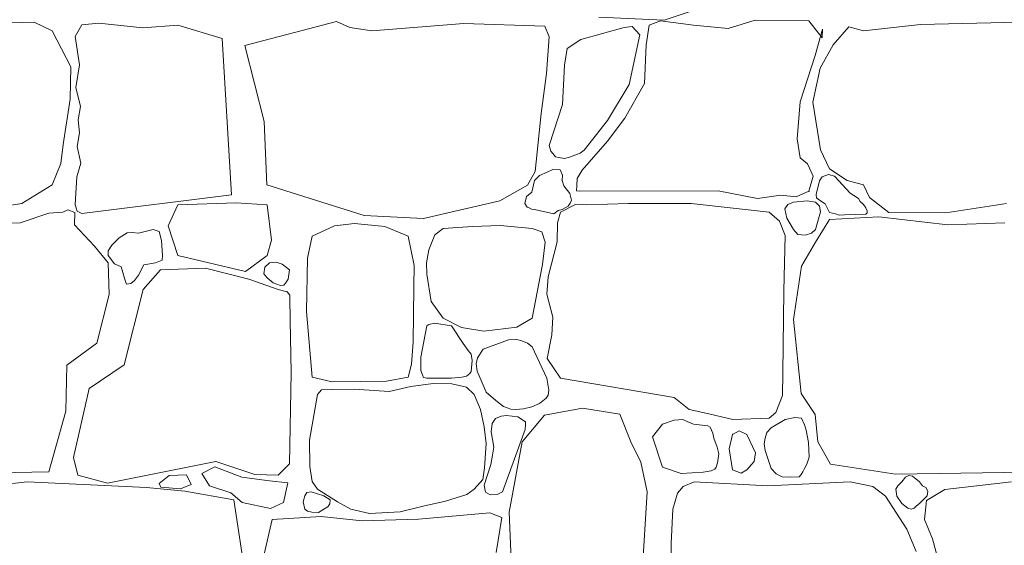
# Model space of a CAD drawing. Header units: millimetres. Extents: x 16408 to 141596, y -21057 to 26364.
# Tile 137 of 144: x 87094 to 87994, y -4937 to -4457. Entities that reach past the tile are written whole.
import ezdxf

# ---------------------------------------------------------------- set-up
doc = ezdxf.new("R2010")
doc.units = ezdxf.units.MM
doc.header["$MEASUREMENT"] = 0
doc.linetypes.add('Wipeout_Contour', pattern=[1000, 0, -1000])
doc.layers.add('_elementy3d', color=7, linetype='Continuous')
doc.layers.add('_elementy3d_Nr_pióra__101', color=7, linetype='Continuous', lineweight=5, true_color=0xb2b2b2)

# ---------------------------------------------------------------- blocks, each defined once
blk = doc.blocks.new('*X4')
at = {"layer": '_elementy3d_Nr_pióra__101', "color": 253, "linetype": 'Continuous', "lineweight": 5, "true_color": 0xb2b2b2}
for p, q in [((87683.36, -4456.98), (87623.42, -4454.5)), ((87713.33, -4447.07), (87683.36, -4456.98)), ((87107.32, -4458.96), (87017.66, -4461.19)), ((87123.92, -4466.89), (87107.32, -4458.96)), ((87150.91, -4461.44), (87144.9, -4471.92)), ((87166.51, -4459.89), (87150.91, -4461.44)), ((87206.89, -4464.16), (87166.51, -4459.89)), ((87238.59, -4461.69), (87206.89, -4464.16)), ((87279.15, -4473.82), (87238.59, -4461.69)), ((87300, -4480.1), (87383.91, -4458.22)), ((87383.91, -4458.22), (87396.05, -4463.92)), ((87396.05, -4463.92), (87416.07, -4466.89)), ((87416.07, -4466.89), (87500.03, -4460.2)), ((87500.03, -4460.2), (87574.09, -4462.43)), ((87574.09, -4462.43), (87578.05, -4472.34)), ((87646.7, -4463.92), (87607.05, -4474.64)), ((87654.13, -4462.93), (87646.7, -4463.92)), ((87661.17, -4470.35), (87654.13, -4462.93)), ((87669.49, -4461.69), (87666.76, -4479.77)), ((87679.89, -4457.72), (87669.49, -4461.69)), ((87710.11, -4461.69), (87679.89, -4457.72)), ((87741.81, -4464.66), (87710.11, -4461.69)), ((87766.58, -4456.98), (87741.81, -4464.66)), ((87815.62, -4457.72), (87766.58, -4456.98)), ((87827.75, -4473.33), (87815.62, -4457.72)), ((87852.03, -4463.17), (87837.66, -4479.52)), ((87865.4, -4466.89), (87852.03, -4463.17)), ((87917.66, -4461.19), (87865.4, -4466.89)), ((88007.32, -4458.96), (87917.66, -4461.19)), ((87141.01, -4499.58), (87123.92, -4466.89)), ((87144.9, -4471.92), (87148.91, -4497.96)), ((87578.05, -4472.34), (87575.82, -4505.77)), ((87651.41, -4515.93), (87661.17, -4470.35)), ((87821.32, -4489.43), (87828, -4465.4)), ((87828, -4465.4), (87827.75, -4473.33)), ((87287.76, -4616.49), (87279.15, -4473.82)), ((87317.67, -4549.5), (87300, -4480.1)), ((87607.05, -4474.64), (87594.69, -4482.99)), ((87666.76, -4479.77), (87665.28, -4514.94)), ((87837.66, -4479.52), (87825.77, -4501.07)), ((87594.69, -4482.99), (87592.21, -4498.1)), ((87807.69, -4531.53), (87821.32, -4489.43)), ((87140.26, -4529.3), (87141.01, -4499.58)), ((87148.91, -4497.96), (87145.63, -4518.51)), ((87592.21, -4498.1), (87590.23, -4534.01)), ((87575.82, -4505.77), (87570.87, -4542.43)), ((87825.77, -4501.07), (87819.09, -4532.03)), ((87631.35, -4548.87), (87651.41, -4515.93)), ((87665.28, -4514.94), (87647.2, -4546.64)), ((87145.63, -4518.51), (87149.64, -4536.03)), ((87133.82, -4570.67), (87140.26, -4529.3)), ((87590.23, -4534.01), (87578.24, -4571.42)), ((87804.72, -4565.46), (87807.69, -4531.53)), ((87819.09, -4532.03), (87826.02, -4575.37)), ((87149.64, -4536.03), (87147.68, -4548.14)), ((87570.87, -4542.43), (87565.22, -4595.43)), ((87147.68, -4548.14), (87148.82, -4560.02)), ((87319.98, -4607.55), (87317.67, -4549.5)), ((87610.29, -4575.87), (87631.35, -4548.87)), ((87647.2, -4546.64), (87631.35, -4567.45)), ((87148.82, -4560.02), (87146.61, -4572.46)), ((87131.84, -4588), (87133.82, -4570.67)), ((87578.24, -4571.42), (87579.53, -4576.74)), ((87631.35, -4567.45), (87608.31, -4594.2)), ((87807.45, -4582.8), (87804.72, -4565.46)), ((87146.61, -4572.46), (87149.97, -4587.69)), ((87579.53, -4576.74), (87581.56, -4578.84)), ((87581.56, -4578.84), (87583.81, -4581.84)), ((87596.67, -4582.06), (87606.44, -4578.67)), ((87606.44, -4578.67), (87610.29, -4575.87)), ((87826.02, -4575.37), (87834.44, -4592.71)), ((87123.92, -4607.32), (87131.84, -4588)), ((87149.97, -4587.69), (87146.53, -4600.05)), ((87583.81, -4581.84), (87586.63, -4582.38)), ((87586.63, -4582.38), (87592.15, -4583.42)), ((87592.15, -4583.42), (87596.67, -4582.06)), ((87814.38, -4588.25), (87807.45, -4582.8)), ((87819.58, -4599.64), (87814.38, -4588.25)), ((87565.22, -4595.43), (87558.48, -4607.82)), ((87569.34, -4598.98), (87564.67, -4603.36)), ((87576.44, -4595.81), (87569.34, -4598.98)), ((87581.65, -4593.57), (87576.44, -4595.81)), ((87588.25, -4593.7), (87581.65, -4593.57)), ((87590.34, -4598.59), (87588.25, -4593.7)), ((87589.98, -4603.36), (87590.34, -4598.59)), ((87608.31, -4594.2), (87603.85, -4601.72)), ((87833.63, -4598.01), (87827.59, -4600.15)), ((87838.86, -4599.61), (87833.63, -4598.01)), ((87834.44, -4592.71), (87850.54, -4603.36)), ((87096.18, -4624.41), (87123.92, -4607.32)), ((87146.53, -4600.05), (87145.47, -4615.2)), ((87408.93, -4635.51), (87319.98, -4607.55)), ((87558.48, -4607.82), (87532.97, -4621.94)), ((87564.67, -4603.36), (87562.19, -4614.19)), ((87591.69, -4608.29), (87589.98, -4603.36)), ((87603.85, -4601.72), (87603.31, -4608.01)), ((87815.62, -4613.27), (87819.58, -4599.64)), ((87825.37, -4603.88), (87822.25, -4616.22)), ((87827.59, -4600.15), (87825.37, -4603.88)), ((87853.41, -4614.94), (87838.86, -4599.61)), ((87850.54, -4603.36), (87865.4, -4607.32)), ((87865.4, -4607.32), (87871.1, -4618.96)), ((87145.47, -4615.2), (87144.9, -4625.84)), ((87150.91, -4633.58), (87287.76, -4616.49)), ((87562.19, -4614.19), (87557.48, -4618.02)), ((87596.92, -4615.25), (87591.69, -4608.29)), ((87598.45, -4621.45), (87596.92, -4615.25)), ((87603.31, -4608.01), (87603.24, -4612.88)), ((87603.24, -4612.88), (87605.83, -4613.27)), ((87605.83, -4613.27), (87732.65, -4613.02)), ((87732.65, -4613.02), (87768.56, -4619.95)), ((87768.56, -4619.95), (87789.86, -4616.98)), ((87789.86, -4616.98), (87803.98, -4618.47)), ((87803.98, -4618.47), (87815.62, -4613.27)), ((87822.25, -4616.22), (87822.4, -4619.26)), ((87856.49, -4617.23), (87853.41, -4614.94)), ((87040.7, -4633.08), (87096.18, -4624.41)), ((87144.9, -4625.84), (87146.61, -4631.41)), ((87238.59, -4625.84), (87229.99, -4644.81)), ((87291.95, -4623.81), (87238.59, -4625.84)), ((87320.33, -4625.84), (87291.95, -4623.81)), ((87324.36, -4658.03), (87320.33, -4625.84)), ((87532.97, -4621.94), (87463.17, -4638.19)), ((87557.48, -4618.02), (87556.05, -4624.66)), ((87556.05, -4624.66), (87558.02, -4627.82)), ((87602.12, -4625.47), (87588.5, -4632.34)), ((87595.51, -4626.9), (87597.25, -4624.31)), ((87597.25, -4624.31), (87598.45, -4621.45)), ((87608.99, -4625.08), (87602.12, -4625.47)), ((87612.27, -4625.65), (87608.99, -4625.08)), ((87650.66, -4624.66), (87612.27, -4625.65)), ((87707.88, -4624.41), (87650.66, -4624.66)), ((87779.21, -4632.34), (87707.88, -4624.41)), ((87796.37, -4625.46), (87793.6, -4629.44)), ((87801.5, -4623.42), (87796.37, -4625.46)), ((87814.1, -4622.11), (87801.5, -4623.42)), ((87821.57, -4623.42), (87814.1, -4622.11)), ((87825.16, -4626.8), (87821.57, -4623.42)), ((87822.4, -4619.26), (87824.32, -4620.98)), ((87824.32, -4620.98), (87830.4, -4624.67)), ((87830.4, -4624.67), (87834.3, -4632.67)), ((87860.83, -4619.97), (87856.49, -4617.23)), ((87862.34, -4622.74), (87860.83, -4619.97)), ((87865.44, -4625.38), (87862.34, -4622.74)), ((87867.66, -4628.56), (87865.44, -4625.38)), ((87871.1, -4618.96), (87888.68, -4632.59)), ((87940.7, -4633.08), (87996.18, -4624.41)), ((87120.7, -4633.33), (87094.69, -4642.24)), ((87133.76, -4632.47), (87120.7, -4633.33)), ((87138.18, -4630.18), (87133.76, -4632.47)), ((87144.57, -4632.88), (87138.18, -4630.18)), ((87144.23, -4643.98), (87144.57, -4632.88)), ((87146.61, -4631.41), (87150.91, -4633.58)), ((87558.02, -4627.82), (87559.33, -4628.25)), ((87559.33, -4628.25), (87562, -4629.6)), ((87562, -4629.6), (87564.67, -4629.86)), ((87564.67, -4629.86), (87582.46, -4633.81)), ((87582.46, -4633.81), (87586.44, -4630.91)), ((87588.5, -4632.34), (87585.63, -4642.28)), ((87586.44, -4630.91), (87589.98, -4629.86)), ((87589.98, -4629.86), (87595.51, -4626.9)), ((87788.75, -4640.78), (87779.21, -4632.34)), ((87793.6, -4629.44), (87795.36, -4637.91)), ((87821.57, -4648.19), (87826.08, -4632.21)), ((87826.08, -4632.21), (87825.16, -4626.8)), ((87834.3, -4632.67), (87839.87, -4633.84)), ((87839.87, -4633.84), (87843.23, -4635.19)), ((87843.23, -4635.19), (87848.13, -4634.89)), ((87848.13, -4634.89), (87867.54, -4634.35)), ((87867.54, -4634.35), (87868.96, -4633.17)), ((87868.92, -4631.25), (87867.66, -4628.56)), ((87868.96, -4633.17), (87868.92, -4631.25)), ((87888.68, -4632.59), (87940.7, -4633.08)), ((87094.69, -4642.24), (87042.43, -4643.98)), ((87162.55, -4663.55), (87144.23, -4643.98)), ((87400.24, -4642.74), (87382, -4644.84)), ((87428.02, -4645.46), (87400.24, -4642.74)), ((87463.17, -4638.19), (87408.93, -4635.51)), ((87585.63, -4642.28), (87585.35, -4659.42)), ((87793.84, -4653.77), (87788.75, -4640.78)), ((87795.36, -4637.91), (87801.5, -4648.19)), ((87834.44, -4639.27), (87821.57, -4659.85)), ((87879.52, -4636.8), (87834.44, -4639.27)), ((87942.43, -4643.98), (87879.52, -4636.8)), ((87994.69, -4642.24), (87942.43, -4643.98)), ((87192.38, -4651.22), (87185.09, -4655.8)), ((87197.05, -4651.14), (87192.38, -4651.22)), ((87202.68, -4651.66), (87197.05, -4651.14)), ((87216.12, -4648.19), (87202.68, -4651.66)), ((87221.69, -4650.07), (87216.12, -4648.19)), ((87223.9, -4658.42), (87221.69, -4650.07)), ((87229.99, -4644.81), (87238.59, -4671.85)), ((87382, -4644.84), (87361.66, -4654.37)), ((87449.4, -4654.37), (87428.02, -4645.46)), ((87481.17, -4647.25), (87473.72, -4653.12)), ((87508.11, -4645.46), (87481.17, -4647.25)), ((87533.37, -4644.63), (87508.11, -4645.46)), ((87562.61, -4647.25), (87533.37, -4644.63)), ((87571.32, -4650.5), (87562.61, -4647.25)), ((87574.46, -4659.72), (87571.32, -4650.5)), ((87801.5, -4648.19), (87805.55, -4652.83)), ((87805.55, -4652.83), (87812.04, -4653.5)), ((87812.04, -4653.5), (87818.08, -4651.57)), ((87818.08, -4651.57), (87821.57, -4648.19)), ((87185.09, -4655.8), (87178.38, -4662.52)), ((87224.8, -4672.01), (87223.9, -4658.42)), ((87320.33, -4671.85), (87324.36, -4658.03)), ((87361.66, -4654.37), (87357.36, -4674.5)), ((87454.65, -4681.11), (87449.4, -4654.37)), ((87473.72, -4653.12), (87468.17, -4666.74)), ((87572.05, -4680.27), (87574.46, -4659.72)), ((87585.35, -4659.42), (87577.16, -4691.53)), ((87792.52, -4704.25), (87793.84, -4653.77)), ((87821.57, -4659.85), (87808.68, -4681.63)), ((87174.94, -4678.65), (87162.55, -4663.55)), ((87178.38, -4662.52), (87174.92, -4667.69)), ((87174.92, -4667.69), (87174.94, -4671.85)), ((87468.17, -4666.74), (87466.07, -4678.8)), ((87174.94, -4671.85), (87180.84, -4679.46)), ((87175.93, -4707.63), (87174.94, -4678.65)), ((87180.84, -4679.46), (87186.81, -4682.49)), ((87207.69, -4680.53), (87218.31, -4678.72)), ((87218.31, -4678.72), (87224.55, -4676.11)), ((87224.55, -4676.11), (87224.8, -4672.01)), ((87238.59, -4671.85), (87300.51, -4686.55)), ((87300.51, -4686.55), (87320.33, -4671.85)), ((87318.21, -4682.75), (87322.63, -4678.74)), ((87322.63, -4678.74), (87328.63, -4678.03)), ((87328.63, -4678.03), (87334.16, -4679.96)), ((87334.16, -4679.96), (87340.8, -4685.06)), ((87357.36, -4674.5), (87356.42, -4723.04)), ((87466.07, -4678.8), (87466.28, -4688.97)), ((87186.81, -4682.49), (87190.54, -4694.75)), ((87202.78, -4689.86), (87207.69, -4680.53)), ((87222.99, -4685.09), (87207.14, -4702.93)), ((87264.1, -4683.61), (87222.99, -4685.09)), ((87303.73, -4693.76), (87264.1, -4683.61)), ((87317.22, -4688.61), (87318.21, -4682.75)), ((87320.33, -4692.39), (87317.22, -4688.61)), ((87340.8, -4685.06), (87339.66, -4693.61)), ((87454.44, -4700.92), (87454.65, -4681.11)), ((87466.28, -4688.97), (87470.37, -4714.13)), ((87562.61, -4729.24), (87572.05, -4680.27)), ((87808.68, -4681.63), (87801.5, -4730.42)), ((87190.54, -4694.75), (87191.89, -4698.05)), ((87191.89, -4698.05), (87195.82, -4697.56)), ((87195.82, -4697.56), (87199.26, -4694.86)), ((87199.26, -4694.86), (87202.78, -4689.86)), ((87330.48, -4702.93), (87303.73, -4693.76)), ((87325.83, -4697.03), (87320.33, -4692.39)), ((87332.5, -4699.42), (87325.83, -4697.03)), ((87337.09, -4697.35), (87335.51, -4699.06)), ((87339.66, -4693.61), (87337.09, -4697.35)), ((87577.16, -4691.53), (87576.12, -4707.16)), ((87207.14, -4702.93), (87189.8, -4771.78)), ((87338.52, -4705.17), (87330.48, -4702.93)), ((87335.51, -4699.06), (87332.5, -4699.42)), ((87341.06, -4708.2), (87338.52, -4705.17)), ((87453.7, -4751.13), (87454.44, -4700.92)), ((87791.77, -4779.58), (87792.52, -4704.25)), ((87164.78, -4751.97), (87175.93, -4707.63)), ((87341.13, -4710.6), (87341.06, -4708.2)), ((87341.38, -4730.91), (87341.13, -4710.6)), ((87470.37, -4714.13), (87481.17, -4729.24)), ((87576.12, -4707.16), (87581.56, -4728.19)), ((87356.42, -4723.04), (87361.66, -4783.21)), ((87342.37, -4778.72), (87341.38, -4730.91)), ((87473.28, -4733.69), (87468.16, -4735.12)), ((87488.91, -4736.36), (87473.28, -4733.69)), ((87481.17, -4729.24), (87498.04, -4737.82)), ((87548.57, -4737.5), (87562.61, -4729.24)), ((87581.56, -4728.19), (87580.73, -4744.55)), ((87801.5, -4730.42), (87808.44, -4798.03)), ((87466.28, -4736.36), (87460.96, -4764.76)), ((87468.16, -4735.12), (87466.28, -4736.36)), ((87499.53, -4752.43), (87488.91, -4736.36)), ((87498.04, -4737.82), (87518.49, -4741.07)), ((87518.49, -4741.07), (87548.57, -4737.5)), ((87137.29, -4772.28), (87164.78, -4751.97)), ((87452.23, -4771.15), (87453.7, -4751.13)), ((87540.94, -4748.99), (87517.91, -4757.42)), ((87548.52, -4748.67), (87540.94, -4748.99)), ((87553.31, -4749.84), (87548.52, -4748.67)), ((87558.36, -4752.04), (87553.31, -4749.84)), ((87580.73, -4744.55), (87576.36, -4766.08)), ((87504.13, -4758.86), (87499.53, -4752.43)), ((87506.87, -4762.02), (87504.13, -4758.86)), ((87517.91, -4757.42), (87512.58, -4765.5)), ((87562.49, -4755.43), (87558.36, -4752.04)), ((87575.99, -4784.04), (87562.49, -4755.43)), ((87460.96, -4764.76), (87460.82, -4776.91)), ((87507.78, -4768.01), (87506.87, -4762.02)), ((87507, -4777.82), (87507.78, -4768.01)), ((87512.58, -4765.5), (87511.38, -4770.93)), ((87576.36, -4766.08), (87588.5, -4783.92)), ((87136.3, -4814.13), (87137.29, -4772.28)), ((87189.8, -4771.78), (87157.6, -4793.33)), ((87340.88, -4862.18), (87342.37, -4778.72)), ((87449.4, -4783.21), (87452.23, -4771.15)), ((87460.82, -4776.91), (87462.34, -4781.12)), ((87505.78, -4779.81), (87507, -4777.82)), ((87511.38, -4770.93), (87512.34, -4777.6)), ((87512.34, -4777.6), (87520.63, -4796.8)), ((87361.66, -4783.21), (87379.9, -4787.3)), ((87379.9, -4787.3), (87405.38, -4786.98)), ((87405.38, -4786.98), (87429.49, -4786.88)), ((87429.49, -4786.88), (87449.4, -4783.21)), ((87462.34, -4781.12), (87463.34, -4783.5)), ((87463.34, -4783.5), (87466.28, -4784.04)), ((87466.28, -4784.04), (87488.91, -4784.04)), ((87488.91, -4784.04), (87498.23, -4783.24)), ((87498.23, -4783.24), (87502.57, -4782.16)), ((87502.57, -4782.16), (87505.78, -4779.81)), ((87577.75, -4794.94), (87575.99, -4784.04)), ((87588.5, -4783.92), (87692.51, -4801.62)), ((87791.3, -4799.73), (87791.77, -4779.58)), ((87157.6, -4793.33), (87143.48, -4856.49)), ((87370.15, -4794.74), (87366.38, -4798.93)), ((87379.17, -4794.43), (87370.15, -4794.74)), ((87400.03, -4794.11), (87379.17, -4794.43)), ((87431.79, -4796.1), (87400.03, -4794.11)), ((87451.81, -4791.7), (87431.79, -4796.1)), ((87472.15, -4788.87), (87451.81, -4791.7)), ((87489.24, -4789.18), (87472.15, -4788.87)), ((87502.45, -4792.12), (87489.24, -4789.18)), ((87509.58, -4798.93), (87502.45, -4792.12)), ((87520.63, -4796.8), (87529.45, -4804.42)), ((87577.11, -4799.63), (87577.75, -4794.94)), ((87366.38, -4798.93), (87359.15, -4840.76)), ((87515.45, -4812.56), (87509.58, -4798.93)), ((87529.45, -4804.42), (87536.38, -4809.82)), ((87569.37, -4807.15), (87575.37, -4802.25)), ((87575.37, -4802.25), (87577.11, -4799.63)), ((87692.51, -4801.62), (87706.26, -4812.54)), ((87785.27, -4815.46), (87791.3, -4799.73)), ((87808.44, -4798.03), (87821.32, -4817.11)), ((87120.7, -4869.61), (87136.3, -4814.13)), ((87518.8, -4828.6), (87515.45, -4812.56)), ((87536.38, -4809.82), (87543.19, -4812.34)), ((87543.19, -4812.34), (87547.38, -4812.65)), ((87547.38, -4812.65), (87554.63, -4812.09)), ((87554.63, -4812.09), (87562.23, -4810.28)), ((87562.23, -4810.28), (87569.37, -4807.15)), ((87608.56, -4811.41), (87573.88, -4817.85)), ((87642.74, -4816.86), (87608.56, -4811.41)), ((87706.26, -4812.54), (87724.06, -4816.68)), ((87529, -4820.98), (87525.92, -4825.3)), ((87534.31, -4818.84), (87529, -4820.98)), ((87539.05, -4818.21), (87534.31, -4818.84)), ((87549.63, -4819.36), (87539.05, -4818.21)), ((87556.4, -4823.84), (87549.63, -4819.36)), ((87573.88, -4817.85), (87553.33, -4842.12)), ((87556.66, -4826.65), (87556.4, -4823.84)), ((87652.89, -4842.12), (87642.74, -4816.86)), ((87692.45, -4822.4), (87681.87, -4826.02)), ((87700.45, -4821.81), (87692.45, -4822.4)), ((87702.17, -4822.59), (87700.45, -4821.81)), ((87710.11, -4826.02), (87702.17, -4822.59)), ((87724.06, -4816.68), (87746.09, -4821.67)), ((87746.09, -4821.67), (87779.21, -4820.57)), ((87779.21, -4820.57), (87785.27, -4815.46)), ((87793.94, -4821.78), (87781.19, -4829.24)), ((87802.65, -4819.81), (87793.94, -4821.78)), ((87808.88, -4820.68), (87802.65, -4819.81)), ((87811.41, -4826.77), (87808.88, -4820.68)), ((87821.32, -4817.11), (87823.79, -4842.12)), ((87520.69, -4843.8), (87518.8, -4828.6)), ((87525.92, -4825.3), (87525.24, -4832.96)), ((87525.24, -4832.96), (87527.53, -4846.98)), ((87535.49, -4887.94), (87556.26, -4830.9)), ((87556.26, -4830.9), (87556.66, -4826.65)), ((87681.87, -4826.02), (87672.71, -4837.66)), ((87723.04, -4827.52), (87710.11, -4826.02)), ((87725.46, -4828.75), (87723.04, -4827.52)), ((87727.83, -4834.22), (87725.46, -4828.75)), ((87751.86, -4832.19), (87745.77, -4835.43)), ((87758.9, -4835.43), (87751.86, -4832.19)), ((87781.19, -4829.24), (87777.14, -4833.51)), ((87813.19, -4831.4), (87811.41, -4826.77)), ((87815.29, -4842.7), (87813.19, -4831.4)), ((87359.15, -4840.76), (87359.46, -4864.56)), ((87672.71, -4837.66), (87681.87, -4865.4)), ((87728.68, -4838.9), (87727.83, -4834.22)), ((87731.8, -4847.01), (87728.68, -4838.9)), ((87745.77, -4835.43), (87742.55, -4848.56)), ((87766.83, -4852.28), (87758.9, -4835.43)), ((87775.56, -4838.87), (87774.79, -4844.13)), ((87777.14, -4833.51), (87775.56, -4838.87)), ((87519.11, -4865.92), (87520.69, -4843.8)), ((87527.53, -4846.98), (87526.39, -4854.43)), ((87553.33, -4842.12), (87541.69, -4906.52)), ((87662.06, -4860.7), (87652.89, -4842.12)), ((87733.39, -4853.02), (87731.8, -4847.01)), ((87742.55, -4848.56), (87745.77, -4867.63)), ((87774.79, -4844.13), (87775.74, -4850.05)), ((87775.74, -4850.05), (87781.19, -4866.39)), ((87815.87, -4856.01), (87815.29, -4842.7)), ((87823.79, -4842.12), (87835.43, -4862.43)), ((87143.48, -4856.49), (87147.2, -4872.59)), ((87526.39, -4854.43), (87524.82, -4862.98)), ((87732.09, -4861.42), (87733.39, -4853.02)), ((87765.59, -4860.2), (87766.83, -4852.28)), ((87813.62, -4862.57), (87815.87, -4856.01)), ((87174.44, -4880.02), (87273.51, -4860.2)), ((87272.61, -4864.94), (87260.54, -4871.12)), ((87297.34, -4874.36), (87272.61, -4864.94)), ((87273.51, -4860.2), (87309.18, -4872.09)), ((87330.48, -4872.59), (87340.88, -4862.18)), ((87359.46, -4864.56), (87361.45, -4878.5)), ((87517.54, -4876.4), (87519.11, -4865.92)), ((87524.82, -4862.98), (87518.69, -4881.83)), ((87667.75, -4887.94), (87662.06, -4860.7)), ((87681.87, -4865.4), (87698.71, -4871.1)), ((87719.02, -4869.86), (87726.15, -4868.6)), ((87726.15, -4868.6), (87729.65, -4867.26)), ((87729.65, -4867.26), (87730.66, -4865.4)), ((87730.66, -4865.4), (87732.09, -4861.42)), ((87745.77, -4867.63), (87753.62, -4870.91)), ((87753.62, -4870.91), (87758.9, -4867.63)), ((87758.9, -4867.63), (87765.59, -4860.2)), ((87781.19, -4866.39), (87785.8, -4871.37)), ((87810.17, -4869.7), (87811.41, -4866.39)), ((87811.41, -4866.39), (87813.62, -4862.57)), ((87835.43, -4862.43), (87894.63, -4871.6)), ((86994.63, -4871.6), (87120.7, -4869.61)), ((87147.2, -4872.59), (87174.44, -4880.02)), ((87221.68, -4880.25), (87230.81, -4872.89)), ((87230.81, -4872.89), (87246.7, -4872.3)), ((87246.7, -4872.3), (87250.83, -4881.13)), ((87260.54, -4871.12), (87267.6, -4882.31)), ((87322.65, -4877.89), (87297.34, -4874.36)), ((87309.18, -4872.09), (87330.48, -4872.59)), ((87339.14, -4879.66), (87322.65, -4877.89)), ((87509.58, -4885.42), (87517.54, -4876.4)), ((87698.71, -4871.1), (87719.02, -4869.86)), ((87785.8, -4871.37), (87791.07, -4874.2)), ((87791.07, -4874.2), (87798.49, -4874.29)), ((87798.49, -4874.29), (87806.72, -4874.1)), ((87806.72, -4874.1), (87808.4, -4872.09)), ((87808.4, -4872.09), (87810.17, -4869.7)), ((87894.63, -4871.6), (88020.7, -4869.61)), ((87903.9, -4874.29), (87900.57, -4878.53)), ((87907.05, -4872.94), (87903.9, -4874.29)), ((87910.23, -4873.58), (87907.05, -4872.94)), ((87916.67, -4878.53), (87910.23, -4873.58)), ((87100.88, -4878.53), (87039.71, -4885.71)), ((87210.11, -4883.98), (87100.88, -4878.53)), ((87245.03, -4887.2), (87210.11, -4883.98)), ((87223.15, -4883.48), (87221.68, -4880.25)), ((87241.11, -4884.96), (87223.15, -4883.48)), ((87250.83, -4881.13), (87241.11, -4884.96)), ((87267.6, -4882.31), (87287.33, -4888.78)), ((87335.31, -4897.61), (87339.14, -4879.66)), ((87361.45, -4878.5), (87366.38, -4885.42)), ((87366.38, -4885.42), (87384.72, -4896.95)), ((87502.97, -4890.13), (87509.58, -4885.42)), ((87518.69, -4881.83), (87520.08, -4888.2)), ((87700.7, -4882.99), (87695.49, -4888.93)), ((87710.6, -4878.53), (87700.7, -4882.99)), ((87777.97, -4882.25), (87710.6, -4878.53)), ((87853.41, -4878.53), (87777.97, -4882.25)), ((87874.07, -4882.99), (87853.41, -4878.53)), ((87885.46, -4891.91), (87874.07, -4882.99)), ((87896.97, -4882.2), (87894.88, -4885.47)), ((87894.88, -4885.47), (87895.99, -4891.71)), ((87900.57, -4878.53), (87896.97, -4882.2)), ((87919.43, -4882.44), (87916.67, -4878.53)), ((87922.37, -4883.98), (87919.43, -4882.44)), ((87924.27, -4887.16), (87922.37, -4883.98)), ((87939.71, -4885.71), (87923.11, -4895.62)), ((88000.88, -4878.53), (87939.71, -4885.71)), ((87289.81, -4895.08), (87245.03, -4887.2)), ((87287.33, -4888.78), (87297.63, -4897.61)), ((87298.77, -4953.34), (87289.81, -4895.08)), ((87354.87, -4891.53), (87353.23, -4897.05)), ((87356.56, -4888.5), (87354.87, -4891.53)), ((87360.63, -4887.83), (87356.56, -4888.5)), ((87372.28, -4891.53), (87360.63, -4887.83)), ((87377.92, -4895.17), (87372.28, -4891.53)), ((87377.62, -4898.81), (87377.92, -4895.17)), ((87483.47, -4896.42), (87502.97, -4890.13)), ((87520.08, -4888.2), (87524.35, -4890.49)), ((87524.35, -4890.49), (87530.5, -4890.18)), ((87530.5, -4890.18), (87535.49, -4887.94)), ((87664.04, -4947.14), (87667.75, -4887.94)), ((87695.49, -4888.93), (87691.28, -4903.79)), ((87905.03, -4921.87), (87885.46, -4891.91)), ((87895.99, -4891.71), (87900.57, -4898.34)), ((87916.67, -4898.34), (87923.73, -4891.46)), ((87923.11, -4895.62), (87921.38, -4913.21)), ((87923.73, -4891.46), (87924.27, -4887.16)), ((87297.63, -4897.61), (87323.54, -4902.91)), ((87323.54, -4902.91), (87335.31, -4897.61)), ((87353.23, -4897.05), (87354.87, -4903.66)), ((87354.87, -4903.66), (87357.29, -4905.43)), ((87367.24, -4906.64), (87372.28, -4903.66)), ((87372.28, -4903.66), (87375.98, -4901.54)), ((87375.98, -4901.54), (87377.62, -4898.81)), ((87384.72, -4896.95), (87396.99, -4903.66)), ((87396.99, -4903.66), (87414.08, -4907.64)), ((87441.96, -4906.07), (87462.93, -4900.93)), ((87462.93, -4900.93), (87483.47, -4896.42)), ((87691.28, -4903.79), (87689.55, -4935)), ((87900.57, -4898.34), (87906.15, -4902.75)), ((87906.15, -4902.75), (87909, -4903.59)), ((87909, -4903.59), (87911.94, -4902.71)), ((87911.94, -4902.71), (87913.98, -4900.6)), ((87913.98, -4900.6), (87916.67, -4898.34)), ((87325.08, -4912.93), (87313.43, -4962.67)), ((87369.88, -4910.19), (87325.08, -4912.93)), ((87357.29, -4905.43), (87361.3, -4906.34)), ((87361.3, -4906.34), (87367.24, -4906.64)), ((87407.23, -4914.36), (87369.88, -4910.19)), ((87458.75, -4912.69), (87407.23, -4914.36)), ((87414.08, -4907.64), (87441.96, -4906.07)), ((87523.95, -4907.02), (87458.75, -4912.69)), ((87534.87, -4911.11), (87523.95, -4907.02)), ((87529.79, -4943.21), (87534.87, -4911.11)), ((87541.69, -4906.52), (87544.16, -4969.68)), ((87921.38, -4913.21), (87928.41, -4930.78)), ((87913.7, -4942.18), (87905.03, -4921.87)), ((87928.41, -4930.78), (87949.86, -5006.58)), ((87689.55, -4935), (87690.79, -4989.24))]:
    blk.add_line(p, q, dxfattribs=at)
for p in [(87589.98, -4603.36), (87815.62, -4613.27), (87338.52, -4705.17), (87745.77, -4835.43), (87758.9, -4867.63), (87916.67, -4898.34)]:
    blk.add_point(p, dxfattribs=at)
blk = doc.blocks.new('Wypełnienie_2_4', base_point=(0, 0))
at = {"color": 254, "linetype": 'Wipeout_Contour', "lineweight": 0, "ltscale": 1023619.489982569}
blk.add_wipeout([(80843.91, -4580), (80843.91, -5380), (81664.8, -5390.27), (85145.05, -5501.36), (88568.85, -5541.95), (88568.85, -2730), (87198.86, -2730), (87198.86, -3330), (86098.89, -3330), (86098.89, -4019.84), (85013.81, -4019.84), (85013.81, -4580)], dxfattribs=at).dxf.layer = '_elementy3d'
at = {"layer": '_elementy3d_Nr_pióra__101', "color": 253, "linetype": 'Continuous', "lineweight": 5, "true_color": 0xb2b2b2}
blk.add_blockref('*X4', (0, 0), dxfattribs=at)

msp = doc.modelspace()

# ---------------------------------------------------------------- block references
at = {"layer": '_elementy3d_Nr_pióra__101', "color": 253, "linetype": 'Continuous', "lineweight": 5, "true_color": 0xb2b2b2}
msp.add_blockref('Wypełnienie_2_4', (0, 0), dxfattribs=at)

doc.saveas('drawing.dxf')
